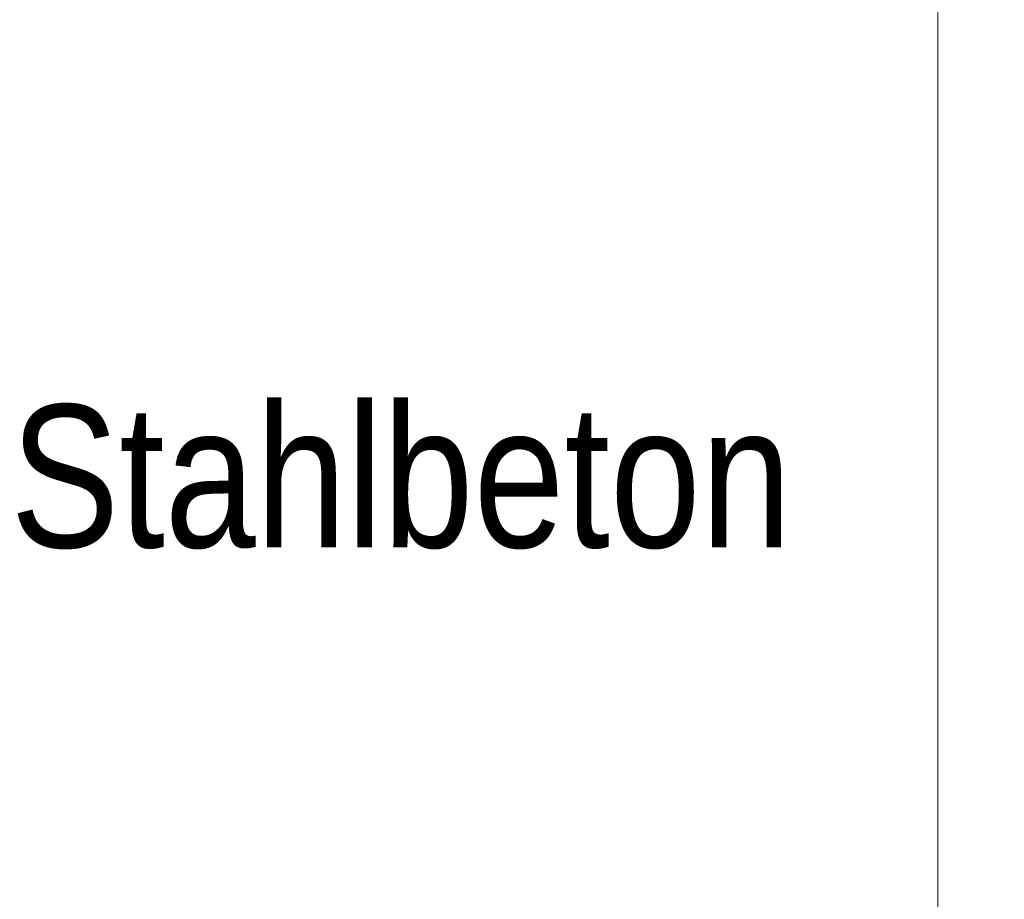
# Model space of a CAD drawing. Extents: x -720 to 300, y 62 to 1162.
# Tile 139 of 143: x 168 to 177, y 817 to 826. Entities that reach past the tile are written whole.
import ezdxf
from ezdxf.lldxf.tags import DXFTag

# ---------------------------------------------------------------- set-up
doc = ezdxf.new("R2010")
doc.units = 0
doc.layers.get('0').update_dxf_attribs({"lineweight": 13})
doc.layers.add('E_Detail_Beschriftung', color=7, linetype='Continuous', lineweight=13, true_color=0x009900)
doc.layers.add('E_Detail_Linie_Text_Bem', color=7, linetype='Continuous', lineweight=13)
doc.styles.get("Standard").update_dxf_attribs({"font": 'ARIALN.TTF'})
tags = doc.linetypes.add('fein_strichliert-A06G942X8I', pattern=[4, 1, -2, 1]).pattern_tags.tags
tags[8:9] = [DXFTag(74, 4), DXFTag(75, 0), DXFTag(340, '0'), DXFTag(46, 0.0), DXFTag(50, 0.0), DXFTag(44, 0.0), DXFTag(45, 0.0)]
tags[6:7] = [DXFTag(74, 4), DXFTag(75, 0), DXFTag(340, '0'), DXFTag(46, 0.0), DXFTag(50, 0.0), DXFTag(44, 0.0), DXFTag(45, 0.0)]
tags[4:5] = [DXFTag(74, 4), DXFTag(75, 0), DXFTag(340, '0'), DXFTag(46, 0.0), DXFTag(50, 0.0), DXFTag(44, 0.0), DXFTag(45, 0.0)]

# ---------------------------------------------------------------- blocks, each defined once
blk = doc.blocks.new('Referenz-A06G94308I')
at = {"layer": 'E_Detail_Linie_Text_Bem', "linetype": 'fein_strichliert-A06G942X8I', "ltscale": 0.65}
blk.add_line((176.6082, 780.7907), (176.6082, 842.1074), dxfattribs=at)
at = {"layer": 'E_Detail_Beschriftung', "linetype": 'Continuous', "ltscale": 0.13, "insert": (167.5062, 821.962), "char_height": 1.4, "attachment_point": 1}
blk.add_mtext('{\\fArial Narrow;Stahlbeton}', dxfattribs=at)

msp = doc.modelspace()

# ---------------------------------------------------------------- block references
at = {"color": 8, "lineweight": 25, "ltscale": 0.25, "true_color": 0x808080}
msp.add_blockref('Referenz-A06G94308I', (0, 0), dxfattribs=at)

doc.saveas('drawing.dxf')
